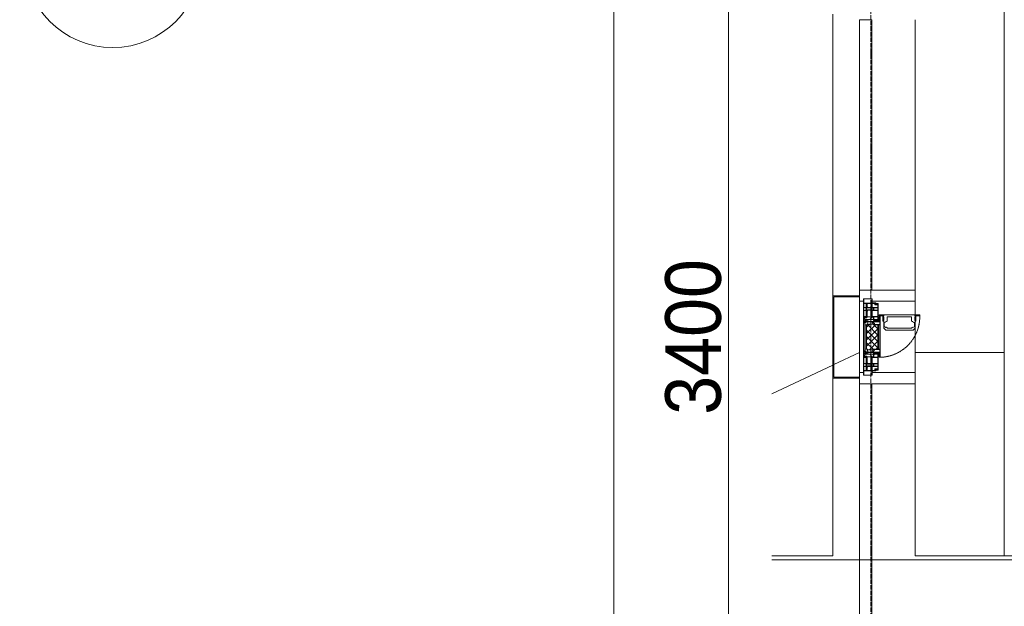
# Model space of a CAD drawing. Header units: millimetres. Extents: x 5617 to 106320, y 7718 to 217672.
# Tile 7 of 44: x 24966 to 29387, y 63790 to 66425. Entities that reach past the tile are written whole.
import ezdxf

# ---------------------------------------------------------------- set-up
doc = ezdxf.new("R2010")
doc.units = ezdxf.units.MM
doc.linetypes.add('-D1-02х01', pattern=[3, 2, -1])
doc.linetypes.add('Линия сетки', pattern=[25, 20, -2.5, 0, -2.5])
for name, color, linetype, lineweight in [('Импосты витража', 7, 'Continuous', 18), ('Колонны', 7, 'Continuous', 18), ('Окна', 7, 'Continuous', 18), ('Оси', 7, 'Continuous', 9), ('Панели витража', 7, 'Continuous', 18), ('Перекрытия', 7, 'Continuous', 18), ('Размеры', 7, 'Continuous', 9), ('Форма', 7, 'Continuous', 18), ('Формообразующий элемент-перекрытие', 7, 'Continuous', 18), ('Элементы узлов', 7, 'Continuous', 18)]:
    doc.layers.add(name, color=color, linetype=linetype, lineweight=lineweight)
doc.styles.add('Arial', font='arial.ttf', dxfattribs={"width": 0.9, "height": 250})
doc.dimstyles.new('Основной_2_5_мм', dxfattribs={"dimscale": 304.8, "dimtxt": 255.06485, "dimasz": 0.463911, "dimexe": 0.492126, "dimexo": 0.492126, "dimgap": 0.098425, "dimtad": 1, "dimdec": 0, "dimdsep": 46, "dimtxsty": 'Arial', "dimblk1": 'OBLIQUE', "dimblk2": 'OBLIQUE', "dimsah": 1, "dimcen": 0.09, "dimdle": 0.492126, "dimazin": 2, "dimtfac": 1, "dimtdec": 4, "dimtix": 1, "dimtmove": 1, "dimatfit": 3, "dimfxl": 1, "dimtvp": 1, "dimtolj": 1, "dimtzin": 0, "dimlwd": 20, "dimlwe": 20, "dimarcsym": 2})

# ---------------------------------------------------------------- blocks, each defined once
blk = doc.blocks.new('135_SLK_K1_AR_rvt-1-МКСС_K1_L21_67_500_')
at = {"layer": 'Перекрытия', "color": 254, "true_color": 0xcccccc}
blk.add_line((14950, 66700), (14950, 64016.8), dxfattribs=at)
blk = doc.blocks.new('System Panel - A_PAN_Glass-6913067-МКСС_K1_L21_67_500_')
at = {"layer": 'Панели витража', "color": 254, "lineweight": 5, "true_color": 0xcccccc}
for p, q in [((607.5, 0), (-607.5, 0)), ((-607.5, 0), (-607.5, -55)), ((607.5, -55), (607.5, 0)), ((-607.5, -55), (607.5, -55))]:
    blk.add_line(p, q, dxfattribs=at)
blk = doc.blocks.new('Rectangular Mullion - R_StandardFrame_50Wx250H-V26-МКСС_K1_L21_67_500_')
at = {"layer": 'Импосты витража', "color": 254, "lineweight": 5, "true_color": 0xcccccc}
blk.add_line((14550, 64790), (14550, 64016.1), dxfattribs=at)
blk = doc.blocks.new('Rectangular Mullion - R_StandardFrame_50Wx250H-5313068-МКСС_K1_L21_67_500_')
at = {"layer": 'Импосты витража', "color": 254, "lineweight": 5, "true_color": 0xcccccc}
blk.add_line((14550, 75690), (14550, 74475), dxfattribs=at)
blk = doc.blocks.new('Rectangular Mullion - R_StandardFrame_50Wx250H-V23-МКСС_K1_L21_67_500_')
at = {"layer": 'Импосты витража', "color": 254, "lineweight": 5, "true_color": 0xcccccc}
for p, q in [((-25, 57), (-25, 250)), ((-25, 250), (25, 250)), ((25, 250), (25, 0)), ((-25, 0), (-25, 17)), ((-5, 0), (-25, 0)), ((25, 0), (0, 0))]:
    blk.add_line(p, q, dxfattribs=at)
blk = doc.blocks.new('A_PAN_Створка - 383мм П-7_2-V27-МКСС_K1_L21_67_500_')
at = {"layer": 'Панели витража', "lineweight": 5, "true_color": 0xcccccc}
h = blk.add_hatch(dxfattribs=at)
h.set_pattern_fill('FP_8', color=254, style=0, pattern_type=2)
h.set_pattern_definition([(315, (-65000, 14300), (14.1421356, 14.1421356), []), (45, (-65000, 14300), (-14.1421356, 14.1421356), [])])
h.paths.add_polyline_path([(-57.2, -60.8), (-54.6, -63.4), (-53.6, -82.7), (54.6, -81.8), (54.6, -63.4), (57.2, -60.8), (57.2, -36.4), (54.9, -34.1), (54.5, -31.8), (-54.5, -31.8), (-54.9, -34.1), (-57.2, -36.4)])
at = {"layer": 'Окна', "color": 254, "lineweight": 5, "true_color": 0xcccccc}
for p, q in [((-67.9, -17), (-171, -17)), ((-171, -17), (-171, -57)), ((-171, -18.5), (-153.5, -18.5)), ((-153.5, -18.5), (-152, -20)), ((-152, -20), (-152, -73.5)), ((-150.5, -17), (-150.5, -29.4)), ((-132.4, -18.6), (-150.5, -18.6)), ((-150.5, -29.4), (-132.4, -29.4)), ((-150.5, -33.6), (-150.5, -68)), ((-136.3, -33.6), (-150.5, -33.6)), ((-137.2, -31), (-135.8, -35)), ((-132.5, -31), (-137.2, -31)), ((-132.1, -36.8), (-135.8, -35)), ((-132.5, -31.9), (-133.4, -33.7)), ((-133.4, -33.7), (-130.1, -35.3)), ((-132.5, -31.9), (-132.5, -31)), ((-132.4, -29.4), (-132.4, -18.6)), ((-132.1, -49), (-132.1, -36.8)), ((-131, -18.2), (-131, -29.5)), ((-120.8, -18.2), (-131, -18.2)), ((-131, -29.5), (-120.8, -29.5)), ((-131, -30.9), (-131, -33)), ((-120.8, -30.9), (-131, -30.9)), ((-129.4, -34.6), (-131, -33)), ((-130.1, -35.3), (-129.4, -34.6)), ((-130.1, -35.3), (-130.1, -50.4)), ((-122.4, -34.6), (-120.8, -33)), ((-121.7, -35.3), (-122.4, -34.6)), ((-118.4, -33.7), (-121.7, -35.3)), ((-121.7, -35.3), (-121.7, -50.4)), ((-120.8, -18.2), (-120.8, -29.5)), ((-120.8, -30.9), (-120.8, -33)), ((-119.7, -36.8), (-115.9, -35)), ((-119.7, -49), (-119.7, -36.8)), ((-119.3, -18.6), (-92.5, -18.6)), ((-119.3, -29.4), (-119.3, -18.6)), ((-92.5, -29.4), (-119.3, -29.4)), ((-119.3, -31), (-114.6, -31)), ((-119.3, -31.9), (-119.3, -31)), ((-119.3, -31.9), (-118.4, -33.7)), ((-114.6, -31), (-115.9, -35)), ((-94.1, -33.5), (-115.4, -33.5)), ((-89.9, -35.1), (-94.1, -33.5)), ((-92.5, -18.6), (-92.5, -29.4)), ((-90.8, -18.5), (-90.8, -29.4)), ((-87.3, -18.5), (-90.8, -18.5)), ((-90.8, -29.4), (-85.9, -29.4)), ((-89.9, -32.5), (-89.9, -35.1)), ((-85.9, -32.5), (-89.9, -32.5)), ((-89.9, -35.1), (-89.9, -50.9)), ((-87.3, -20.4), (-87.3, -18.5)), ((-87.3, -20.4), (-87.3, -21.9)), ((-84.8, -20.4), (-87.3, -20.4)), ((-87.3, -21.9), (-85.9, -21.9)), ((-85.9, -18.2), (-85.9, -20.4)), ((-75.9, -18.2), (-85.9, -18.2)), ((-85.9, -21.9), (-85.9, -29.4)), ((-85.9, -29.4), (-85.9, -32.5)), ((-83.4, -20.4), (-84.8, -20.4)), ((-70, -33.8), (-83.4, -20.4)), ((-78, -84), (-78, -23.5)), ((-78, -23.5), (-67.9, -23.5)), ((-78, -36.8), (-70, -36.8)), ((-78, -45.6), (-78, -36.8)), ((-75.9, -21.5), (-75.9, -18.2)), ((-75.9, -21.5), (-75.9, -23.5)), ((-74.9, -21.5), (-75.9, -21.5)), ((-75.9, -23.5), (-73, -23.5)), ((-74.9, -17.9), (-74.9, -21.5)), ((-68.9, -17.9), (-74.9, -17.9)), ((-67.2, -29.3), (-73, -23.5)), ((-61.4, -23.5), (-70, -32.1)), ((-70, -32.1), (-70, -62.5)), ((-70, -36.8), (-70, -33.8)), ((-68.9, -21.5), (-68.9, -17.9)), ((-67.9, -21.5), (-68.9, -21.5)), ((67.9, -17), (-67.9, -17)), ((-61.4, -23.5), (-67.9, -17)), ((-67.9, -17), (-67.9, -23.5)), ((-67.9, -17), (67.9, -17)), ((-67.9, -21.5), (-67.9, -23.5)), ((-67.9, -23.5), (-64.6, -26.8)), ((-67.9, -23.5), (-64.6, -26.8)), ((-64.6, -26.8), (-67.2, -29.3)), ((-64.6, -26.8), (-61.4, -23.5)), ((61.4, -23.5), (-61.4, -23.5)), ((67.9, -17), (61.4, -23.5)), ((70, -32.1), (61.4, -23.5)), ((61.4, -23.5), (64.6, -26.8)), ((67.9, -23.5), (64.6, -26.8)), ((64.6, -26.8), (67.9, -23.5)), ((64.6, -26.8), (67.2, -29.3)), ((67.2, -29.3), (73, -23.5)), ((67.9, -23.5), (67.9, -17)), ((171, -17), (67.9, -17)), ((67.9, -21.5), (67.9, -23.5)), ((67.9, -21.5), (68.9, -21.5)), ((67.9, -23.5), (78, -23.5)), ((68.9, -17.9), (74.9, -17.9)), ((68.9, -21.5), (68.9, -17.9)), ((70, -33.8), (83.4, -20.4)), ((70, -62.5), (70, -32.1)), ((70, -36.8), (70, -33.8)), ((78, -36.8), (70, -36.8)), ((75.9, -23.5), (73, -23.5)), ((74.9, -17.9), (74.9, -21.5)), ((74.9, -21.5), (75.9, -21.5)), ((75.9, -18.2), (85.9, -18.2)), ((75.9, -21.5), (75.9, -18.2)), ((75.9, -21.5), (75.9, -23.5)), ((78, -23.5), (78, -84)), ((78, -45.6), (78, -36.8)), ((83.4, -20.4), (84.8, -20.4)), ((84.8, -20.4), (87.3, -20.4)), ((85.9, -18.2), (85.9, -20.4)), ((85.9, -21.9), (85.9, -29.4)), ((87.3, -21.9), (85.9, -21.9)), ((85.9, -29.4), (85.9, -32.5)), ((90.8, -29.4), (85.9, -29.4)), ((85.9, -32.5), (89.9, -32.5)), ((87.3, -18.5), (90.8, -18.5)), ((87.3, -20.4), (87.3, -18.5)), ((87.3, -20.4), (87.3, -21.9)), ((89.9, -32.5), (89.9, -35.1)), ((89.9, -35.1), (94.1, -33.5)), ((89.9, -35.1), (89.9, -50.9)), ((90.8, -18.5), (90.8, -29.4)), ((92.5, -18.6), (92.5, -29.4)), ((119.3, -18.6), (92.5, -18.6)), ((92.5, -29.4), (119.3, -29.4)), ((94.1, -33.5), (115.4, -33.5)), ((114.6, -31), (115.9, -35)), ((119.3, -31), (114.6, -31)), ((119.7, -36.8), (115.9, -35)), ((119.3, -31.9), (118.4, -33.7)), ((118.4, -33.7), (121.7, -35.3)), ((119.3, -29.4), (119.3, -18.6)), ((119.3, -31.9), (119.3, -31)), ((119.7, -49), (119.7, -36.8)), ((120.8, -18.2), (120.8, -29.5)), ((120.8, -18.2), (131, -18.2)), ((131, -29.5), (120.8, -29.5)), ((120.8, -30.9), (120.8, -33)), ((120.8, -30.9), (131, -30.9)), ((122.4, -34.6), (120.8, -33)), ((121.7, -35.3), (122.4, -34.6)), ((121.7, -35.3), (121.7, -50.4)), ((129.4, -34.6), (131, -33)), ((130.1, -35.3), (129.4, -34.6)), ((133.4, -33.7), (130.1, -35.3)), ((130.1, -35.3), (130.1, -50.4)), ((131, -18.2), (131, -29.5)), ((131, -30.9), (131, -33)), ((132.1, -36.8), (135.8, -35)), ((132.1, -49), (132.1, -36.8)), ((132.4, -18.6), (150.5, -18.6)), ((132.4, -29.4), (132.4, -18.6)), ((150.5, -29.4), (132.4, -29.4)), ((132.5, -31), (137.2, -31)), ((132.5, -31.9), (132.5, -31)), ((132.5, -31.9), (133.4, -33.7)), ((137.2, -31), (135.8, -35)), ((136.3, -33.6), (150.5, -33.6)), ((150.5, -17), (150.5, -29.4)), ((150.5, -33.6), (150.5, -68)), ((153.5, -18.5), (152, -20)), ((152, -20), (152, -73.5)), ((171, -18.5), (153.5, -18.5)), ((171, -57), (171, -17)), ((-171, -55.5), (-152, -55.5)), ((-171, -57), (-156, -57)), ((-153, -60), (-153, -73.5)), ((-153, -73.5), (-150, -73.5)), ((-136.4, -52.4), (-150.5, -52.4)), ((-150.5, -56.6), (-132.4, -56.6)), ((-150.5, -68), (-143.5, -68)), ((-150.5, -69.5), (-150.5, -73.5)), ((-145, -69.5), (-150.5, -69.5)), ((-150, -73.5), (-150, -84)), ((-150, -84), (-78, -84)), ((-148.5, -81), (-148.5, -82.5)), ((-143.5, -81), (-148.5, -81)), ((-148.5, -82.5), (-132.4, -82.5)), ((-145, -69.5), (-145, -79.5)), ((-143.5, -68), (-143.5, -81)), ((-137.2, -54.8), (-135.8, -50.8)), ((-132.5, -54.8), (-137.2, -54.8)), ((-132.1, -49), (-135.8, -50.8)), ((-133.4, -52), (-130.1, -50.4)), ((-132.5, -53.8), (-133.4, -52)), ((-132.5, -53.8), (-132.5, -54.8)), ((-132.4, -56.6), (-132.4, -82.5)), ((-129.4, -51.1), (-131, -52.7)), ((-131, -55.1), (-131, -52.7)), ((-120.8, -55.1), (-131, -55.1)), ((-131, -56.5), (-131, -62.6)), ((-131, -56.5), (-120.8, -56.5)), ((-120.8, -62.6), (-131, -62.6)), ((-131, -64.6), (-120.8, -64.6)), ((-131, -82.5), (-131, -64.6)), ((-131, -82.5), (-120.8, -82.5)), ((-130.1, -50.4), (-129.4, -51.1)), ((-121.7, -50.4), (-122.4, -51.1)), ((-122.4, -51.1), (-120.8, -52.7)), ((-118.4, -52), (-121.7, -50.4)), ((-120.8, -55.1), (-120.8, -52.7)), ((-120.8, -56.5), (-120.8, -62.6)), ((-120.8, -82.5), (-120.8, -64.6)), ((-119.7, -49), (-115.9, -50.8)), ((-119.3, -53.8), (-118.4, -52)), ((-119.3, -53.8), (-119.3, -54.8)), ((-119.3, -54.8), (-114.6, -54.8)), ((-119.3, -56.6), (-119.3, -82.5)), ((-92.5, -56.6), (-119.3, -56.6)), ((-119.3, -82.5), (-92.5, -82.5)), ((-114.6, -54.8), (-115.9, -50.8)), ((-94.1, -52.5), (-115.3, -52.5)), ((-89.9, -50.9), (-94.1, -52.5)), ((-92.5, -56.6), (-92.5, -82.5)), ((-73.9, -87.5), (-91.5, -87.5)), ((-91.5, -87.5), (-91.5, -92)), ((-90.8, -56.6), (-85.9, -56.6)), ((-90.8, -62.7), (-90.8, -56.6)), ((-80.4, -62.7), (-90.8, -62.7)), ((-90.8, -64.6), (-90.8, -82.5)), ((-80.1, -64.6), (-90.8, -64.6)), ((-90.8, -82.5), (-79.5, -82.5)), ((-89.9, -52.2), (-89.9, -50.9)), ((-89.9, -52.2), (-88.6, -53.5)), ((-85.9, -53.5), (-88.6, -53.5)), ((-85.9, -53.5), (-78, -45.6)), ((-85.9, -56.6), (-85.9, -53.5)), ((-78, -84), (-85, -84)), ((-85, -84), (-85, -87.5)), ((-85, -87.5), (-78, -87.5)), ((-80.4, -61.1), (-80.4, -62.7)), ((-78, -61.1), (-80.4, -61.1)), ((-80.1, -66.1), (-80.1, -64.6)), ((-78, -66.1), (-80.1, -66.1)), ((-79.5, -80.6), (-78, -80.6)), ((-79.5, -82.5), (-79.5, -80.6)), ((-78, -66.1), (-78, -61.1)), ((-78, -87.5), (-78, -84)), ((-78, -84), (-73.9, -84)), ((-70, -62.5), (-73.9, -62.5)), ((-73.9, -62.5), (-73.9, -87.5)), ((73.9, -62.5), (70, -62.5)), ((73.9, -87.5), (73.9, -62.5)), ((73.9, -84), (78, -84)), ((91.5, -87.5), (73.9, -87.5)), ((85.9, -53.5), (78, -45.6)), ((78, -61.1), (80.4, -61.1)), ((78, -66.1), (78, -61.1)), ((78, -66.1), (80.1, -66.1)), ((79.5, -80.6), (78, -80.6)), ((78, -87.5), (78, -84)), ((78, -84), (85, -84)), ((78, -84), (150, -84)), ((85, -87.5), (78, -87.5)), ((79.5, -82.5), (79.5, -80.6)), ((90.8, -82.5), (79.5, -82.5)), ((80.1, -64.6), (90.8, -64.6)), ((80.1, -66.1), (80.1, -64.6)), ((80.4, -61.1), (80.4, -62.7)), ((80.4, -62.7), (90.8, -62.7)), ((85, -84), (85, -87.5)), ((85.9, -53.5), (88.6, -53.5)), ((85.9, -56.6), (85.9, -53.5)), ((90.8, -56.6), (85.9, -56.6)), ((89.9, -52.2), (88.6, -53.5)), ((89.9, -50.9), (94.1, -52.5)), ((89.9, -52.2), (89.9, -50.9)), ((90.8, -62.7), (90.8, -56.6)), ((90.8, -64.6), (90.8, -82.5)), ((91.5, -92), (91.5, -87.5)), ((92.5, -56.6), (119.3, -56.6)), ((92.5, -56.6), (92.5, -82.5)), ((119.3, -82.5), (92.5, -82.5)), ((94.1, -52.5), (115.3, -52.5)), ((114.6, -54.8), (115.9, -50.8)), ((119.3, -54.8), (114.6, -54.8)), ((119.7, -49), (115.9, -50.8)), ((118.4, -52), (121.7, -50.4)), ((119.3, -53.8), (118.4, -52)), ((119.3, -53.8), (119.3, -54.8)), ((119.3, -56.6), (119.3, -82.5)), ((122.4, -51.1), (120.8, -52.7)), ((120.8, -55.1), (120.8, -52.7)), ((120.8, -55.1), (131, -55.1)), ((120.8, -56.5), (120.8, -62.6)), ((131, -56.5), (120.8, -56.5)), ((120.8, -62.6), (131, -62.6)), ((120.8, -82.5), (120.8, -64.6)), ((131, -64.6), (120.8, -64.6)), ((131, -82.5), (120.8, -82.5)), ((121.7, -50.4), (122.4, -51.1)), ((130.1, -50.4), (129.4, -51.1)), ((129.4, -51.1), (131, -52.7)), ((133.4, -52), (130.1, -50.4)), ((131, -55.1), (131, -52.7)), ((131, -56.5), (131, -62.6)), ((131, -82.5), (131, -64.6)), ((132.1, -49), (135.8, -50.8)), ((150.5, -56.6), (132.4, -56.6)), ((132.4, -56.6), (132.4, -82.5)), ((148.5, -82.5), (132.4, -82.5)), ((132.5, -53.8), (133.4, -52)), ((132.5, -53.8), (132.5, -54.8)), ((132.5, -54.8), (137.2, -54.8)), ((137.2, -54.8), (135.8, -50.8)), ((136.4, -52.4), (150.5, -52.4)), ((143.5, -68), (143.5, -81)), ((150.5, -68), (143.5, -68)), ((143.5, -81), (148.5, -81)), ((145, -69.5), (150.5, -69.5)), ((145, -69.5), (145, -79.5)), ((148.5, -81), (148.5, -82.5)), ((150, -84), (150, -73.5)), ((150, -73.5), (153, -73.5)), ((150.5, -69.5), (150.5, -73.5)), ((171, -55.5), (152, -55.5)), ((153, -73.5), (153, -60)), ((156, -57), (171, -57)), ((-91.5, -92), (91.5, -92))]:
    blk.add_line(p, q, dxfattribs=at)
at = {"layer": 'Окна', "color": 7, "lineweight": 5, "true_color": 0xf4f4f4}
for p, q in [((95.1, -87.5), (95.1, -105.1)), ((99.6, -87.5), (95.1, -87.5)), ((99.6, -270.5), (99.6, -87.5)), ((39.7, -109), (31.1, -117.6)), ((31.1, -117.6), (31.1, -240.4)), ((41.4, -123.8), (39.1, -124.2)), ((39.1, -179), (39.1, -124.2)), ((70.1, -109), (39.7, -109)), ((41.4, -123.8), (43.5, -121.7)), ((45, -113.3), (42.3, -118.2)), ((42.3, -118.2), (43.5, -121.7)), ((45.9, -111.2), (45, -113.3)), ((63.3, -111.2), (45.9, -111.2)), ((64.1, -113), (63.3, -111.2)), ((64.1, -113), (66.7, -117)), ((66.7, -117), (68.6, -118.3)), ((68.6, -118.3), (68.6, -121.6)), ((68.6, -121.6), (71.1, -124.1)), ((70.1, -105.1), (70.1, -109)), ((95.1, -105.1), (70.1, -105.1)), ((71.1, -124.1), (89.5, -124.1)), ((74.1, -109.6), (74.1, -105.1)), ((89.1, -109.6), (74.1, -109.6)), ((89.1, -105.1), (89.1, -109.6)), ((89.5, -124.1), (90.6, -125.2)), ((90.6, -125.2), (90.6, -232.8)), ((93.1, -109.6), (93.1, -105.1)), ((97.9, -109.6), (93.1, -109.6)), ((97.9, -95.6), (95.1, -95.6)), ((97.9, -95.6), (97.9, -109.6)), ((39.1, -179), (39.1, -233.8)), ((39.7, -249), (31.1, -240.4)), ((41.4, -234.2), (39.1, -233.8)), ((70.1, -249), (39.7, -249)), ((41.4, -234.2), (43.5, -236.3)), ((42.3, -239.8), (43.5, -236.3)), ((45, -244.7), (42.3, -239.8)), ((45.9, -246.8), (45, -244.7)), ((63.3, -246.8), (45.9, -246.8)), ((64.1, -245), (63.3, -246.8)), ((64.1, -245), (66.7, -241)), ((66.7, -241), (68.6, -239.7)), ((68.6, -236.4), (71.1, -233.9)), ((68.6, -239.7), (68.6, -236.4)), ((70.1, -252.9), (70.1, -249)), ((95.1, -252.9), (70.1, -252.9)), ((71.1, -233.9), (89.5, -233.9)), ((74.1, -248.4), (74.1, -252.9)), ((89.1, -248.4), (74.1, -248.4)), ((89.1, -252.9), (89.1, -248.4)), ((89.5, -233.9), (90.6, -232.8)), ((93.1, -248.4), (93.1, -252.9)), ((97.9, -248.4), (93.1, -248.4)), ((95.1, -270.5), (95.1, -252.9)), ((97.9, -262.4), (95.1, -262.4)), ((97.9, -262.4), (97.9, -248.4)), ((99.6, -270.5), (95.1, -270.5))]:
    blk.add_line(p, q, dxfattribs=at)
at = {"layer": 'Окна', "color": 254, "lineweight": 5, "true_color": 0xcccccc}
for centre, start, end in [((-156, -60), 0, 90), ((156, -60), 90, 180)]:
    blk.add_arc(centre, 3, start, end, dxfattribs=at)
at = {"layer": 'Окна', "color": 254, "linetype": '-D1-02х01', "lineweight": 5, "true_color": 0xcccccc}
blk.add_arc((91.4, -87.5), 183, 181.4091, 271.1445, dxfattribs=at)
at = {"layer": 'Элементы узлов', "color": 254, "lineweight": 5, "true_color": 0xcccccc}
for p, q in [((-70, -32.1), (-61.4, -23.5)), ((-70, -62.5), (-70, -32.1)), ((-67.8, -38.3), (-65.7, -37.4)), ((-67.8, -55.7), (-67.8, -38.3)), ((-65.7, -37.4), (-60.8, -34.7)), ((61.4, -23.5), (-61.4, -23.5)), ((-60.8, -34.7), (-57.3, -35.9)), ((-55.2, -33.8), (-57.3, -35.9)), ((-54.9, -34.1), (-57.2, -36.4)), ((-57.2, -36.4), (-57.2, -60.8)), ((-55.2, -33.8), (-54.8, -31.5)), ((-54.9, -25.8), (-53.9, -24.8)), ((-54.9, -29.5), (-54.9, -25.8)), ((-53.9, -30.5), (-54.9, -29.5)), ((-54.5, -31.8), (-54.9, -34.1)), ((0, -31.5), (-54.8, -31.5)), ((54.5, -31.8), (-54.5, -31.8)), ((-53.9, -24.8), (53.9, -24.8)), ((53.9, -30.5), (-53.9, -30.5)), ((0, -31.5), (54.8, -31.5)), ((54.9, -25.8), (53.9, -24.8)), ((53.9, -30.5), (54.9, -29.5)), ((54.9, -34.1), (54.5, -31.8)), ((55.2, -33.8), (54.8, -31.5)), ((54.9, -29.5), (54.9, -25.8)), ((57.2, -36.4), (54.9, -34.1)), ((55.2, -33.8), (57.3, -35.9)), ((57.2, -60.8), (57.2, -36.4)), ((60.8, -34.7), (57.3, -35.9)), ((65.7, -37.4), (60.8, -34.7)), ((70, -32.1), (61.4, -23.5)), ((67.8, -38.3), (65.7, -37.4)), ((67.8, -55.7), (67.8, -38.3)), ((70, -62.5), (70, -32.1)), ((-91.5, -87.5), (-73.9, -87.5)), ((-91.5, -92), (-91.5, -87.5)), ((-83.4, -90.3), (-83.4, -87.5)), ((-73.9, -62.5), (-70, -62.5)), ((-73.9, -87.5), (-73.9, -62.5)), ((-69.4, -66.5), (-73.9, -66.5)), ((-73.9, -81.5), (-69.4, -81.5)), ((-69.4, -85.5), (-73.9, -85.5)), ((-69.4, -81.5), (-69.4, -66.5)), ((-69.4, -90.3), (-69.4, -85.5)), ((-61.7, -62.5), (-67.9, -62.5)), ((-67.9, -62.5), (-67.9, -89.3)), ((-66, -56.5), (-67.8, -55.7)), ((-66, -56.5), (-62, -59.1)), ((-62, -59.1), (-60.7, -61)), ((-61.7, -64.9), (-61.7, -62.5)), ((-60.1, -67.7), (-61.7, -64.9)), ((-60.7, -61), (-57.4, -61)), ((-56.4, -67.7), (-60.1, -67.7)), ((-57.4, -61), (-54.9, -63.5)), ((-57.2, -60.8), (-54.6, -63.4)), ((-56.4, -89.4), (-56.4, -67.7)), ((-54.9, -63.5), (-54.9, -81.9)), ((-54.9, -81.9), (-53.8, -83)), ((-54.9, -85.6), (-53.9, -84.6)), ((-54.9, -89.3), (-54.9, -85.6)), ((-54.6, -63.4), (-54.6, -81.8)), ((-54.6, -81.8), (-53.6, -82.7)), ((-53.9, -84.6), (53.9, -84.6)), ((53.8, -83), (-53.8, -83)), ((-53.6, -82.7), (53.6, -82.7)), ((53.6, -82.7), (54.6, -81.8)), ((54.9, -81.9), (53.8, -83)), ((54.9, -85.6), (53.9, -84.6)), ((54.6, -63.4), (57.2, -60.8)), ((54.6, -81.8), (54.6, -63.4)), ((57.4, -61), (54.9, -63.5)), ((54.9, -63.5), (54.9, -81.9)), ((54.9, -89.3), (54.9, -85.6)), ((56.4, -67.7), (60.1, -67.7)), ((56.4, -89.4), (56.4, -67.7)), ((60.7, -61), (57.4, -61)), ((60.1, -67.7), (61.7, -64.9)), ((62, -59.1), (60.7, -61)), ((61.7, -62.5), (67.9, -62.5)), ((61.7, -64.9), (61.7, -62.5)), ((66, -56.5), (62, -59.1)), ((66, -56.5), (67.8, -55.7)), ((67.9, -62.5), (67.9, -89.3)), ((69.4, -66.5), (73.9, -66.5)), ((69.4, -81.5), (69.4, -66.5)), ((73.9, -81.5), (69.4, -81.5)), ((69.4, -85.5), (73.9, -85.5)), ((69.4, -90.3), (69.4, -85.5)), ((73.9, -62.5), (70, -62.5)), ((73.9, -87.5), (73.9, -62.5)), ((91.5, -87.5), (73.9, -87.5)), ((83.4, -90.3), (83.4, -87.5)), ((91.5, -92), (91.5, -87.5)), ((-91.5, -92), (91.5, -92)), ((-83.4, -90.3), (-69.4, -90.3)), ((-67.9, -89.3), (-66.9, -90.3)), ((-66.9, -90.3), (-57.4, -90.3)), ((-57.4, -90.3), (-56.4, -89.4)), ((-53.9, -90.3), (-54.9, -89.3)), ((53.9, -90.3), (-53.9, -90.3)), ((53.9, -90.3), (54.9, -89.3)), ((57.4, -90.3), (56.4, -89.4)), ((66.9, -90.3), (57.4, -90.3)), ((67.9, -89.3), (66.9, -90.3)), ((83.4, -90.3), (69.4, -90.3))]:
    blk.add_line(p, q, dxfattribs=at)
blk = doc.blocks.new('Rectangular Mullion - R_StandardFrame_50Wx250H-4651367-МКСС_K1_L21_67_500_')
at = {"layer": 'Импосты витража', "color": 254, "lineweight": 5, "true_color": 0xcccccc}
for p, q in [((14300, 65160), (14300, 64840)), ((14550, 65160), (14550, 65099.6)), ((14550, 65070.1), (14550, 64840))]:
    blk.add_line(p, q, dxfattribs=at)
blk = doc.blocks.new('Rectangular Mullion - R_StandardFrame_50Wx250H-V22-МКСС_K1_L21_67_500_')
at = {"layer": 'Импосты витража', "color": 254, "lineweight": 5, "true_color": 0xcccccc}
for p, q in [((-25, 0), (-25, 250)), ((-25, 250), (25, 250)), ((25, 250), (25, 57)), ((0, 0), (-25, 0)), ((25, 0), (5, 0)), ((25, 17), (25, 0))]:
    blk.add_line(p, q, dxfattribs=at)
blk = doc.blocks.new('A_SLK_PAN_Type1 - Прямой тип панели Ф-1_1-7446232-МКСС_K1_L21_67_500_')
at = {"layer": 'Колонны', "color": 254, "lineweight": 5, "true_color": 0xcccccc}
for p, q in [((-180, 0), (-185, 0)), ((-185, 0), (-185, -120)), ((-180, -115), (-180, 0)), ((180, 0), (180, -115)), ((185, 0), (180, 0)), ((185, -120), (185, 0)), ((-185, -120), (185, -120)), ((180, -115), (-180, -115))]:
    blk.add_line(p, q, dxfattribs=at)
blk = doc.blocks.new('A_OGR_PAN_Отлив - A_OGR_PAN_Отлив-5583360-МКСС_K1_L21_67_500_')
at = {"layer": 'Колонны', "color": 254, "lineweight": 5, "true_color": 0xcccccc}
blk.add_line((632.5, 120), (-165.8, 120), dxfattribs=at)
blk = doc.blocks.new('A_OGR_PAN_Отлив - A_OGR_PAN_Отлив-V36-МКСС_K1_L21_67_500_')
at = {"layer": 'Колонны', "color": 254, "lineweight": 5, "true_color": 0xcccccc}
blk.add_line((632.5, 120), (-632.5, 120), dxfattribs=at)
blk = doc.blocks.new('135_SLK_K1_AR_FCD_rvt-1-МКСС_K1_L21_67_500_')
at = {"layer": 'Форма', "color": 254, "lineweight": 5, "true_color": 0xcccccc}
for p, q in [((14300, 64930), (14185, 64875.8)), ((14950, 64930), (14550, 64930)), ((14180, 64873.5), (13905.9, 64744.3))]:
    blk.add_line(p, q, dxfattribs=at)
at = {"layer": 'Форма', "color": 254, "lineweight": 9, "true_color": 0xcccccc}
blk.add_line((48950, 63999.3), (13905.9, 63999.3), dxfattribs=at)
at = {"layer": 'Формообразующий элемент-перекрытие', "color": 254, "lineweight": 5, "true_color": 0xcccccc}
for p, q in [((13905.9, 64016.8), (14180, 64016.8)), ((14550, 64016.8), (25050, 64016.8))]:
    blk.add_line(p, q, dxfattribs=at)
at = {"layer": 'Импосты витража', "color": 254, "lineweight": 5, "true_color": 0xcccccc}
for name, p in [('Rectangular Mullion - R_StandardFrame_50Wx250H-5313068-МКСС_K1_L21_67_500_', (0, -9265)), ('Rectangular Mullion - R_StandardFrame_50Wx250H-4651367-МКСС_K1_L21_67_500_', (0, 0)), ('Rectangular Mullion - R_StandardFrame_50Wx250H-V26-МКСС_K1_L21_67_500_', (0, 0))]:
    blk.add_blockref(name, p, dxfattribs=at)
at = {"layer": 'Импосты витража', "color": 254, "lineweight": 5, "true_color": 0xcccccc, "extrusion": (0, 0, -1), "rotation": 90.00000000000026}
for name, p in [('Rectangular Mullion - R_StandardFrame_50Wx250H-V23-МКСС_K1_L21_67_500_', (-14300, 65185)), ('Rectangular Mullion - R_StandardFrame_50Wx250H-V22-МКСС_K1_L21_67_500_', (-14300, 64815))]:
    blk.add_blockref(name, p, dxfattribs=at)
at = {"layer": 'Колонны', "color": 254, "lineweight": 5, "true_color": 0xcccccc}
for name, p, rotation in [('A_OGR_PAN_Отлив - A_OGR_PAN_Отлив-V36-МКСС_K1_L21_67_500_', (14300, 65817.5), 90.00000000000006), ('A_SLK_PAN_Type1 - Прямой тип панели Ф-1_1-7446232-МКСС_K1_L21_67_500_', (14300, 65000), 270.0000000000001), ('A_OGR_PAN_Отлив - A_OGR_PAN_Отлив-5583360-МКСС_K1_L21_67_500_', (14300, 64182.5), 90.00000000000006)]:
    blk.add_blockref(name, p, dxfattribs=dict(at, rotation=rotation))
at = {"layer": 'Панели витража', "color": 254, "lineweight": 5, "true_color": 0xcccccc, "rotation": 89.99999999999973}
for name, p in [('System Panel - A_PAN_Glass-6913067-МКСС_K1_L21_67_500_', (14300, 65817.5)), ('A_PAN_Створка - 383мм П-7_2-V27-МКСС_K1_L21_67_500_', (14300, 65000)), ('System Panel - A_PAN_Glass-6913067-МКСС_K1_L21_67_500_', (14300, 64182.5))]:
    blk.add_blockref(name, p, dxfattribs=at)
blk = doc.blocks.new('Ось сетки - Диаметр 8 мм-612790-МКСС_K1_L21_67_500_')
at = {"layer": 'Оси', "lineweight": 20}
for start, end in [(360, 180), (180, 360)]:
    blk.add_arc((0, 0), 4, start, end, dxfattribs=at)
blk = doc.blocks.new('_Oblique')
at = {"color": 0, "linetype": 'ByBlock', "lineweight": -2}
blk.add_line((-0.5, -0.5), (0.5, 0.5), dxfattribs=at)
blk = doc.blocks.new('*D411')
at = {"layer": 'Defpoints', "color": 0, "transparency": 16777216}
for p in [(28048.9, 66700), (28148.9, 66700), (28048.9, 63300)]:
    blk.add_point(p, dxfattribs=at)
at = {"layer": 'Размеры', "color": 0, "lineweight": 20, "transparency": 16777216}
for p, q in [((28148.9, 63150), (28148.9, 66850)), ((28198.9, 66700), (28298.9, 66700)), ((28198.9, 63300), (28298.9, 63300))]:
    blk.add_line(p, q, dxfattribs=at)
at = {"layer": 'Размеры', "color": 0, "lineweight": 20, "transparency": 16777216, "xscale": 141.4, "yscale": 141.4, "zscale": 141.4}
for p, rotation in [((28148.9, 66700), 90), ((28148.9, 63300), 270)]:
    blk.add_blockref('_Oblique', p, dxfattribs=dict(at, rotation=rotation))
at = {"layer": 'Размеры', "color": 0, "lineweight": 20, "transparency": 16777216, "insert": (27991.2, 65000), "char_height": 250, "width": 828.765, "attachment_point": 5, "rotation": 90, "style": 'Arial'}
blk.add_mtext('\\A1;3400', dxfattribs=at)
blk = doc.blocks.new('*D416')
at = {"layer": 'Defpoints', "color": 0, "transparency": 16777216}
for p in [(27533, 77600), (27633, 77600), (27533, 59550)]:
    blk.add_point(p, dxfattribs=at)
at = {"layer": 'Размеры', "color": 0, "lineweight": 20, "transparency": 16777216}
for p, q in [((27633, 59400), (27633, 77750)), ((27683, 77600), (27783, 77600)), ((27683, 59550), (27783, 59550))]:
    blk.add_line(p, q, dxfattribs=at)
at = {"layer": 'Размеры', "color": 0, "lineweight": 20, "transparency": 16777216, "xscale": 141.4, "yscale": 141.4, "zscale": 141.4}
for p, rotation in [((27633, 77600), 90), ((27633, 59550), 270)]:
    blk.add_blockref('_Oblique', p, dxfattribs=dict(at, rotation=rotation))
at = {"layer": 'Размеры', "color": 0, "lineweight": 20, "transparency": 16777216, "insert": (27475.4, 68575), "char_height": 250, "width": 1035.956, "attachment_point": 5, "rotation": 90, "style": 'Arial'}
blk.add_mtext('\\A1;18050', dxfattribs=at)

msp = doc.modelspace()

# ---------------------------------------------------------------- linework, layer by layer
at = {"layer": 'Оси', "linetype": 'Линия сетки'}
msp.add_line((28787.3, 54703.8), (28787.3, 80999.9), dxfattribs=at)

# ---------------------------------------------------------------- block references
at = {"lineweight": 5}
for name in ['135_SLK_K1_AR_FCD_rvt-1-МКСС_K1_L21_67_500_', '135_SLK_K1_AR_rvt-1-МКСС_K1_L21_67_500_']:
    msp.add_blockref(name, (14437.3, 0), dxfattribs=at)
at = {"layer": 'Оси', "lineweight": 20, "xscale": 99.99999999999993, "yscale": 99.99999999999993, "zscale": 99.99999999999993, "rotation": 89.99999999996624}
msp.add_blockref('Ось сетки - Диаметр 8 мм-612790-МКСС_K1_L21_67_500_', (25383.4, 66700), dxfattribs=at)

# ---------------------------------------------------------------- dimensions: what is measured, and where the dimension line sits
at = {"layer": 'Размеры', "lineweight": 20}
for base, p1, p2, override, picture, middle in [((27633, 77600), (27533, 59550), (27533, 77600), {"dimpost": '<>', "dimfxl": 18050}, '*D416', (27475.4, 68575)), ((28148.9, 66700), (28048.9, 63300), (28048.9, 66700), {"dimpost": '<>', "dimfxl": 3400}, '*D411', (27991.2, 65000))]:
    dim = msp.add_linear_dim(base=base, p1=p1, p2=p2, angle=90, dimstyle='Основной_2_5_мм', override=override, dxfattribs=at)
    dim.commit()
    dim.dimension.update_dxf_attribs({"geometry": picture, "text_midpoint": middle})

doc.saveas('drawing.dxf')
